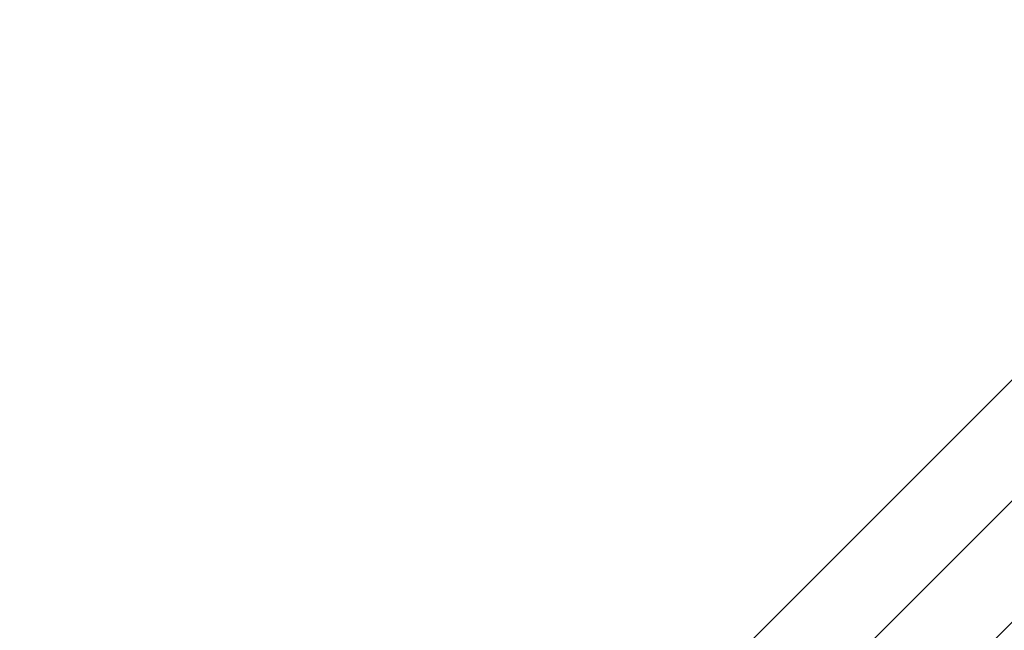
# Model space of a CAD drawing. Header units: millimetres. Extents: x -1690 to 192, y -898 to 54.
# Tile 116 of 256: x -1668.21 to -1659.59, y 48.53 to 53.87. Entities that reach past the tile are written whole.
import ezdxf

# ---------------------------------------------------------------- set-up
doc = ezdxf.new("R2010")
doc.units = ezdxf.units.MM
doc.header["$MEASUREMENT"] = 0
doc.layers.add('OVIDIO 186x93x72h', color=7, linetype='Continuous')

msp = doc.modelspace()

# ---------------------------------------------------------------- linework, layer by layer
at = {"layer": 'OVIDIO 186x93x72h', "extrusion": (0.999884, -0.000231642, 0.015217)}
for points in [[(53.4849, 22.5669), (42.5221, 742.6572)], [(51.985, 22.5431), (41.0221, 742.6402)]]:
    msp.add_lwpolyline(points, dxfattribs=at)
at = {"layer": 'OVIDIO 186x93x72h'}
for points in [[(-1656.9591, 53.2824), (-1689.4853, 20.7562)], [(-1689.4853, 20.7562), (-1656.9591, 53.2824)], [(-1656.4287, 52.7521), (-1688.955, 20.2259)], [(-1655.8984, 52.2218), (-1688.4247, 19.6955)], [(-1688.4247, 19.6955), (-1655.8984, 52.2218)]]:
    msp.add_lwpolyline(points, dxfattribs=at)
at = {"layer": 'OVIDIO 186x93x72h', "extrusion": (-0.000231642, 0.999884, 0.015217)}
for points in [[(1667.9094, 716.6406), (1656.9467, -3.4428)], [(1656.9467, -3.4428), (1667.9094, 716.6406)], [(1655.8863, -3.4266), (1666.849, 716.6568)], [(1666.849, 716.6568), (1655.8863, -3.4266)]]:
    msp.add_lwpolyline(points, dxfattribs=at)
at = {"layer": 'OVIDIO 186x93x72h', "extrusion": (0.999885, -0.000231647, 0.015188)}
for points in [[(52.8904, 22.4962), (41.9059, 742.5934)], [(41.9059, 742.5934), (52.8904, 22.4962)]]:
    msp.add_lwpolyline(points, dxfattribs=at)
at = {"layer": 'OVIDIO 186x93x72h', "extrusion": (0.999884, -0.000231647, 0.015199)}
for points in [[(40.8566, 742.6084), (51.8329, 22.5014)], [(51.8329, 22.5014), (40.8566, 742.6084)]]:
    msp.add_lwpolyline(points, dxfattribs=at)

doc.saveas('drawing.dxf')
